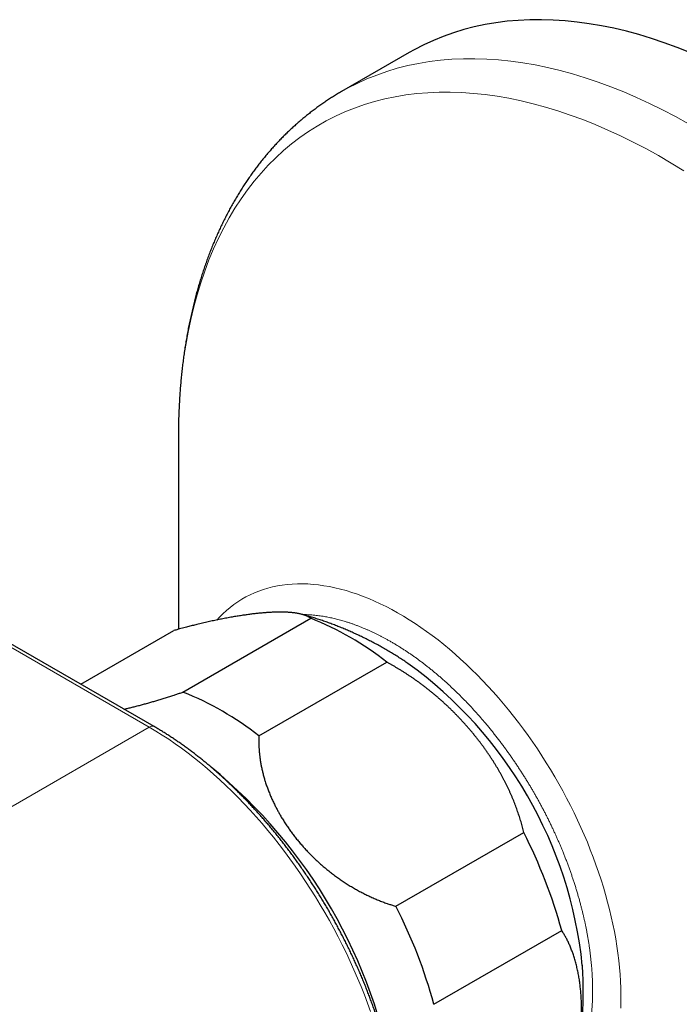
# Model space of a CAD drawing. Header units: millimetres. Extents: x 8 to 760, y 12 to 454.
# Tile 90 of 110: x 679 to 712, y 158 to 207. Entities that reach past the tile are written whole.
import ezdxf

# ---------------------------------------------------------------- set-up
doc = ezdxf.new("R2010")
doc.units = ezdxf.units.MM

msp = doc.modelspace()

# ---------------------------------------------------------------- linework, layer by layer
at = {"color": 7, "linetype": 'Continuous', "lineweight": 30}
for p, q in [((698.63, 205.034), (695.266, 203.092)), ((685.936, 171.462), (648.14, 193.281)), ((687.138, 185.928), (687.138, 185.843)), ((687.138, 185.843), (687.138, 176.311)), ((687.365, 173.184), (693.729, 176.858)), ((682.278, 173.574), (686.91, 176.248)), ((691.153, 170.997), (697.517, 174.671)), ((697.972, 162.514), (704.336, 166.188)), ((699.866, 157.633), (706.23, 161.307))]:
    msp.add_line(p, q, dxfattribs=at)
at = {"color": 8, "linetype": 'Continuous', "lineweight": 0}
for p, q in [((647.89, 193.257), (685.686, 171.437)), ((685.686, 171.437), (666.511, 160.368))]:
    msp.add_line(p, q, dxfattribs=at)
at = {"color": 7, "linetype": 'Continuous', "lineweight": 30, "flags": 128}
msp.add_lwpolyline([(712.613, 205.041), (711.973, 205.294), (711.336, 205.527), (710.702, 205.738), (710.071, 205.929), (709.445, 206.097), (708.824, 206.245), (708.207, 206.37), (707.596, 206.474), (706.991, 206.557), (706.392, 206.617), (705.8, 206.656), (705.215, 206.672), (704.637, 206.667), (704.067, 206.64), (703.506, 206.591), (702.953, 206.52), (702.409, 206.428), (701.874, 206.313), (701.35, 206.177), (700.835, 206.02), (700.331, 205.841), (699.838, 205.641), (699.356, 205.419), (698.885, 205.176), (698.63, 205.034)], dxfattribs=at)
at = {"color": 8, "linetype": 'Continuous', "lineweight": 0, "flags": 128}
for points in [[(712.54, 201.487), (711.893, 201.845), (711.246, 202.182), (710.599, 202.499), (709.955, 202.796), (709.312, 203.073), (708.672, 203.328), (708.034, 203.563), (707.4, 203.777), (706.769, 203.969), (706.143, 204.14), (705.521, 204.289), (704.904, 204.417), (704.292, 204.523), (703.687, 204.608), (703.087, 204.67), (702.494, 204.711), (701.908, 204.73), (701.33, 204.727), (700.759, 204.702), (700.197, 204.655), (699.643, 204.586), (699.098, 204.496), (698.563, 204.384), (698.037, 204.25), (697.521, 204.094), (697.016, 203.917), (696.522, 203.719), (696.039, 203.5), (695.567, 203.259), (695.266, 203.092)], [(712.309, 199.147), (711.678, 199.533), (711.046, 199.901), (710.415, 200.249), (709.784, 200.578), (709.154, 200.887), (708.525, 201.177), (707.899, 201.446), (707.275, 201.695), (706.653, 201.924), (706.035, 202.132), (705.42, 202.32), (704.809, 202.487), (704.203, 202.632), (703.601, 202.757), (703.005, 202.86), (702.415, 202.943), (701.83, 203.004), (701.252, 203.043), (700.681, 203.062), (700.117, 203.059), (699.561, 203.034), (699.012, 202.989), (698.472, 202.922), (697.941, 202.834), (697.419, 202.724), (696.907, 202.594), (696.404, 202.442), (695.912, 202.27), (695.43, 202.077), (694.959, 201.863), (694.499, 201.628), (694.05, 201.373), (693.614, 201.098), (693.189, 200.803), (692.777, 200.489), (692.378, 200.154), (691.991, 199.8), (691.618, 199.428), (691.258, 199.036), (690.912, 198.626), (690.58, 198.197), (690.261, 197.75), (689.958, 197.286), (689.669, 196.804), (689.395, 196.306), (689.135, 195.79), (688.891, 195.258), (688.663, 194.71), (688.449, 194.147), (688.252, 193.568), (688.07, 192.975), (687.904, 192.367), (687.754, 191.745), (687.62, 191.109), (687.503, 190.46), (687.401, 189.799), (687.316, 189.125), (687.248, 188.44), (687.196, 187.743), (687.16, 187.035), (687.141, 186.317), (687.138, 185.928)], [(689.052, 176.773), (689.184, 176.915), (689.355, 177.086), (689.531, 177.247), (689.714, 177.4), (689.902, 177.544), (690.096, 177.678), (690.295, 177.804), (690.5, 177.92), (690.71, 178.028), (690.925, 178.125), (691.145, 178.214), (691.37, 178.292), (691.6, 178.362), (691.834, 178.421), (692.072, 178.471), (692.315, 178.511), (692.562, 178.542), (692.812, 178.563), (693.066, 178.574), (693.324, 178.575), (693.585, 178.567), (693.849, 178.549), (694.116, 178.521), (694.386, 178.483), (694.658, 178.436), (694.933, 178.379), (695.21, 178.313), (695.489, 178.236), (695.769, 178.151), (696.052, 178.056), (696.336, 177.951), (696.621, 177.837), (696.907, 177.714), (697.194, 177.582), (697.482, 177.441), (697.77, 177.291), (698.058, 177.131), (698.347, 176.964), (698.635, 176.787), (698.923, 176.602), (699.211, 176.408), (699.498, 176.207), (699.784, 175.997), (700.068, 175.779), (700.352, 175.553), (700.634, 175.32), (700.914, 175.079), (701.193, 174.831), (701.469, 174.576), (701.743, 174.313), (702.014, 174.044), (702.283, 173.768), (702.549, 173.486), (702.813, 173.197), (703.072, 172.902), (703.329, 172.602), (703.582, 172.296), (703.831, 171.984), (704.077, 171.667), (704.318, 171.345), (704.555, 171.018), (704.788, 170.687), (705.016, 170.352), (705.24, 170.012), (705.458, 169.668), (705.672, 169.321), (705.88, 168.97), (706.083, 168.616), (706.281, 168.26), (706.473, 167.9), (706.66, 167.538), (706.841, 167.174), (707.015, 166.808), (707.184, 166.441), (707.346, 166.072), (707.503, 165.701), (707.652, 165.33), (707.796, 164.958), (707.932, 164.586), (708.062, 164.213), (708.185, 163.841), (708.302, 163.469), (708.411, 163.097), (708.513, 162.727), (708.609, 162.357), (708.697, 161.989), (708.777, 161.623), (708.851, 161.258), (708.917, 160.896), (708.976, 160.536), (709.027, 160.178), (709.071, 159.823), (709.108, 159.472), (709.137, 159.124), (709.158, 158.779), (709.172, 158.438), (709.179, 158.101), (709.178, 157.769), (709.169, 157.441)], [(685.686, 171.437), (686.01, 171.245), (686.334, 171.044), (686.657, 170.833), (686.98, 170.612), (687.301, 170.383), (687.622, 170.144), (687.941, 169.896), (688.259, 169.64), (688.575, 169.375), (688.889, 169.101), (689.201, 168.82), (689.51, 168.53), (689.817, 168.233), (690.121, 167.928), (690.422, 167.616), (690.719, 167.296), (691.013, 166.97), (691.304, 166.637), (691.591, 166.297), (691.873, 165.951), (692.152, 165.599), (692.426, 165.241), (692.695, 164.878), (692.96, 164.509), (693.219, 164.136), (693.474, 163.757), (693.723, 163.374), (693.966, 162.987), (694.204, 162.596), (694.436, 162.201), (694.662, 161.802), (694.882, 161.401), (695.096, 160.996), (695.303, 160.589), (695.503, 160.179), (695.697, 159.768), (695.884, 159.354), (696.064, 158.939), (696.237, 158.523), (696.403, 158.106), (696.561, 157.688), (696.712, 157.27)]]:
    msp.add_lwpolyline(points, dxfattribs=at)
at = {"color": 7, "linetype": 'Continuous', "lineweight": 30}
for centre, radius, start, end in [((688.188, 162.886), 15.03, 51.6372, 68.3681), ((686.125, 157.401), 21.24, 5.8688, 54.1258), ((681.825, 159.212), 15.03, 51.6372, 68.3681), ((672.433, 149.497), 25.785, 9.3064, 50.6996), ((681.412, 154.486), 25.737, 15.3681, 27.0433), ((675.048, 150.813), 25.737, 15.3681, 27.0433)]:
    msp.add_arc(centre, radius, start, end, dxfattribs=at)
at = {"color": 8, "linetype": 'Continuous', "lineweight": 0}
msp.add_arc((685.833, 171.233), 0.251, 65.6929, 125.6176, dxfattribs=at)
at = {"color": 7, "linetype": 'Continuous', "lineweight": 30}
for points, knots in [([(695.267, 203.091), (695.234, 203.072), (695.133, 203.015), (694.967, 202.914), (694.767, 202.79), (694.57, 202.662), (694.375, 202.531), (694.181, 202.396), (693.99, 202.258), (693.801, 202.116), (693.614, 201.97), (693.429, 201.821), (693.246, 201.669), (693.065, 201.513), (692.887, 201.354), (692.711, 201.191), (692.537, 201.025), (692.365, 200.856), (692.195, 200.683), (692.028, 200.506), (691.864, 200.327), (691.701, 200.143), (691.541, 199.957), (691.384, 199.767), (691.229, 199.573), (691.076, 199.377), (690.926, 199.177), (690.778, 198.973), (690.633, 198.766), (690.491, 198.556), (690.351, 198.343), (690.214, 198.126), (690.079, 197.906), (689.948, 197.683), (689.819, 197.457), (689.692, 197.228), (689.569, 196.995), (689.448, 196.759), (689.33, 196.52), (689.215, 196.279), (689.103, 196.034), (688.994, 195.786), (688.888, 195.535), (688.785, 195.281), (688.685, 195.024), (688.587, 194.765), (688.493, 194.502), (688.402, 194.237), (688.314, 193.969), (688.229, 193.698), (688.147, 193.425), (688.068, 193.149), (687.993, 192.87), (687.92, 192.589), (687.851, 192.306), (687.785, 192.02), (687.722, 191.731), (687.662, 191.441), (687.605, 191.148), (687.552, 190.852), (687.502, 190.555), (687.455, 190.255), (687.411, 189.953), (687.371, 189.649), (687.334, 189.343), (687.299, 189.035), (687.269, 188.725), (687.241, 188.414), (687.217, 188.1), (687.196, 187.785), (687.178, 187.467), (687.163, 187.148), (687.152, 186.828), (687.144, 186.505), (687.139, 186.206), (687.138, 186.014), (687.138, 185.93)], [0, 0, 0, 0, 0.006204, 0.019064, 0.031931, 0.044806, 0.05769, 0.070585, 0.083492, 0.096413, 0.109349, 0.122302, 0.135272, 0.148262, 0.161272, 0.174304, 0.187358, 0.200436, 0.21354, 0.226669, 0.239825, 0.253009, 0.266222, 0.279464, 0.292736, 0.306039, 0.319372, 0.332737, 0.346134, 0.359563, 0.373024, 0.386518, 0.400044, 0.413602, 0.427192, 0.440813, 0.454467, 0.468151, 0.481866, 0.495611, 0.509385, 0.523188, 0.537019, 0.550877, 0.564762, 0.578672, 0.592607, 0.606565, 0.620547, 0.63455, 0.648574, 0.662618, 0.67668, 0.690761, 0.704858, 0.718971, 0.733099, 0.747242, 0.761397, 0.775564, 0.789742, 0.803931, 0.818129, 0.832337, 0.846552, 0.860774, 0.875003, 0.889238, 0.903479, 0.917724, 0.931973, 0.946226, 0.960482, 0.974741, 0.989003, 1, 1, 1, 1]), ([(693.729, 176.858), (693.718, 176.866), (693.697, 176.882), (693.661, 176.904), (693.623, 176.926), (693.583, 176.947), (693.541, 176.967), (693.498, 176.986), (693.453, 177.003), (693.407, 177.02), (693.36, 177.035), (693.31, 177.049), (693.259, 177.063), (693.206, 177.076), (693.151, 177.088), (693.094, 177.099), (693.035, 177.109), (692.974, 177.119), (692.911, 177.127), (692.848, 177.135), (692.785, 177.142), (692.721, 177.147), (692.657, 177.152), (692.59, 177.157), (692.523, 177.16), (692.452, 177.163), (692.378, 177.165), (692.301, 177.166), (692.222, 177.167), (692.141, 177.167), (692.059, 177.165), (691.976, 177.163), (691.891, 177.161), (691.804, 177.157), (691.715, 177.153), (691.625, 177.147), (691.533, 177.141), (691.439, 177.134), (691.343, 177.126), (691.245, 177.117), (691.145, 177.107), (691.044, 177.097), (690.942, 177.085), (690.838, 177.073), (690.733, 177.06), (690.626, 177.046), (690.518, 177.031), (690.407, 177.015), (690.295, 176.998), (690.18, 176.98), (690.06, 176.961), (689.936, 176.94), (689.811, 176.919), (689.684, 176.896), (689.556, 176.872), (689.426, 176.848), (689.295, 176.822), (689.163, 176.796), (689.029, 176.768), (688.894, 176.739), (688.758, 176.71), (688.621, 176.68), (688.482, 176.648), (688.343, 176.616), (688.203, 176.583), (688.071, 176.551), (687.947, 176.521), (687.832, 176.492), (687.716, 176.463), (687.6, 176.433), (687.474, 176.401), (687.341, 176.365), (687.214, 176.331), (687.102, 176.301), (687.007, 176.275), (686.942, 176.257), (686.91, 176.248)], [0, 0, 0, 0, 0.0140769, 0.0281538, 0.0422437, 0.0563336, 0.0704478, 0.0845651, 0.0978434, 0.111123, 0.1244026, 0.137681, 0.1509591, 0.1642384, 0.1775177, 0.1907958, 0.2042351, 0.2176756, 0.2311161, 0.2445554, 0.2570731, 0.2695912, 0.2821089, 0.2946439, 0.3071794, 0.3197144, 0.3331249, 0.3465367, 0.3599484, 0.373359, 0.3867695, 0.4001811, 0.4135927, 0.4270032, 0.4405601, 0.454118, 0.467676, 0.4812328, 0.4949846, 0.5087375, 0.5224904, 0.5362422, 0.5499939, 0.5637469, 0.5774999, 0.5912516, 0.6051588, 0.6190673, 0.6329758, 0.646883, 0.6617146, 0.6765462, 0.6913902, 0.7062343, 0.7210659, 0.7358976, 0.7507421, 0.7655865, 0.7804182, 0.79525, 0.810095, 0.8249399, 0.8396814, 0.8544246, 0.8691678, 0.8839092, 0.8957467, 0.9075856, 0.919425, 0.9312639, 0.9431014, 0.9573193, 0.9715372, 0.9810247, 0.9905125, 1, 1, 1, 1]), ([(698.576, 174.61), (698.504, 174.658), (698.36, 174.755), (698.139, 174.898), (697.916, 175.038), (697.69, 175.175), (697.464, 175.308), (697.237, 175.438), (697.008, 175.563), (696.778, 175.685), (696.547, 175.804), (696.316, 175.918), (696.083, 176.029), (695.849, 176.136), (695.615, 176.24), (695.38, 176.339), (695.144, 176.435), (694.907, 176.528), (694.669, 176.616), (694.431, 176.701), (694.193, 176.782), (693.954, 176.86), (693.714, 176.934), (693.496, 176.998), (693.357, 177.036), (693.298, 177.052)], [0, 0, 0, 0, 0.0441516, 0.0895054, 0.1347191, 0.1798031, 0.2247538, 0.269569, 0.3142474, 0.3587886, 0.403193, 0.4474614, 0.4915953, 0.5355965, 0.5794671, 0.6232092, 0.6668252, 0.7103175, 0.7536884, 0.79694, 0.8400746, 0.883094, 0.926, 0.9687941, 1, 1, 1, 1]), ([(704.336, 166.188), (704.326, 166.232), (704.305, 166.32), (704.272, 166.452), (704.237, 166.584), (704.201, 166.716), (704.162, 166.848), (704.121, 166.98), (704.078, 167.111), (704.034, 167.243), (703.987, 167.375), (703.939, 167.506), (703.889, 167.637), (703.837, 167.769), (703.782, 167.901), (703.726, 168.034), (703.667, 168.166), (703.607, 168.298), (703.545, 168.429), (703.481, 168.56), (703.416, 168.691), (703.348, 168.821), (703.279, 168.952), (703.208, 169.082), (703.135, 169.211), (703.06, 169.34), (702.984, 169.468), (702.907, 169.596), (702.828, 169.722), (702.747, 169.848), (702.665, 169.974), (702.581, 170.099), (702.495, 170.223), (702.408, 170.347), (702.319, 170.47), (702.228, 170.594), (702.136, 170.716), (702.037, 170.844), (701.932, 170.977), (701.82, 171.115), (701.706, 171.253), (701.59, 171.389), (701.472, 171.523), (701.352, 171.657), (701.236, 171.784), (701.122, 171.905), (701.012, 172.019), (700.901, 172.132), (700.787, 172.246), (700.669, 172.361), (700.549, 172.476), (700.427, 172.59), (700.303, 172.702), (700.178, 172.814), (700.052, 172.924), (699.925, 173.032), (699.795, 173.14), (699.664, 173.246), (699.531, 173.352), (699.396, 173.456), (699.265, 173.555), (699.138, 173.649), (699.014, 173.739), (698.889, 173.827), (698.763, 173.914), (698.636, 174), (698.508, 174.084), (698.379, 174.167), (698.249, 174.248), (698.123, 174.325), (698, 174.399), (697.88, 174.469), (697.76, 174.538), (697.639, 174.605), (697.557, 174.649), (697.517, 174.671)], [0, 0, 0, 0, 0.013163, 0.026329, 0.039498, 0.052669, 0.065839, 0.079009, 0.092175, 0.105338, 0.118574, 0.13181, 0.144994, 0.158179, 0.171604, 0.185032, 0.198464, 0.211896, 0.225329, 0.23876, 0.252189, 0.265614, 0.279139, 0.292664, 0.30619, 0.319714, 0.333168, 0.346624, 0.360079, 0.373533, 0.386987, 0.400442, 0.413897, 0.427351, 0.440953, 0.454556, 0.468159, 0.48176, 0.497446, 0.513135, 0.528828, 0.544521, 0.560213, 0.575903, 0.591588, 0.605411, 0.619236, 0.63306, 0.646883, 0.661354, 0.675826, 0.690298, 0.704769, 0.71924, 0.733713, 0.748185, 0.762656, 0.777319, 0.791982, 0.806646, 0.821309, 0.834497, 0.847691, 0.860887, 0.874085, 0.887284, 0.900481, 0.913677, 0.92687, 0.940059, 0.952046, 0.964035, 0.976024, 0.988013, 1, 1, 1, 1]), ([(684.429, 172.332), (684.437, 172.334), (684.476, 172.342), (684.548, 172.359), (684.646, 172.383), (684.744, 172.406), (684.843, 172.431), (684.943, 172.456), (685.044, 172.482), (685.146, 172.508), (685.248, 172.535), (685.35, 172.563), (685.454, 172.591), (685.558, 172.619), (685.661, 172.648), (685.763, 172.677), (685.864, 172.707), (685.966, 172.736), (686.069, 172.767), (686.173, 172.798), (686.279, 172.83), (686.386, 172.863), (686.493, 172.897), (686.6, 172.93), (686.707, 172.965), (686.815, 173), (686.917, 173.033), (687.012, 173.064), (687.1, 173.094), (687.188, 173.123), (687.277, 173.153), (687.336, 173.174), (687.365, 173.184)], [0, 0, 0, 0, 0.008175, 0.043918, 0.079649, 0.115363, 0.151107, 0.186866, 0.222634, 0.258408, 0.294184, 0.329958, 0.365726, 0.401484, 0.437228, 0.471502, 0.505779, 0.540056, 0.57433, 0.609623, 0.64492, 0.680217, 0.71551, 0.750804, 0.786101, 0.821399, 0.856693, 0.885352, 0.914014, 0.942678, 0.971341, 1, 1, 1, 1]), ([(694.494, 142.026), (694.524, 142.044), (694.596, 142.087), (694.709, 142.158), (694.832, 142.24), (694.953, 142.326), (695.073, 142.414), (695.19, 142.505), (695.306, 142.599), (695.42, 142.696), (695.532, 142.796), (695.642, 142.899), (695.75, 143.006), (695.857, 143.115), (695.961, 143.227), (696.063, 143.342), (696.163, 143.461), (696.262, 143.582), (696.358, 143.706), (696.452, 143.833), (696.543, 143.963), (696.633, 144.096), (696.721, 144.232), (696.806, 144.371), (696.889, 144.513), (696.969, 144.658), (697.048, 144.805), (697.124, 144.955), (697.197, 145.108), (697.269, 145.264), (697.337, 145.422), (697.404, 145.583), (697.467, 145.747), (697.529, 145.913), (697.587, 146.082), (697.644, 146.253), (697.697, 146.427), (697.748, 146.603), (697.797, 146.782), (697.842, 146.963), (697.885, 147.146), (697.926, 147.331), (697.964, 147.519), (697.999, 147.708), (698.031, 147.9), (698.061, 148.093), (698.088, 148.289), (698.112, 148.487), (698.133, 148.686), (698.152, 148.887), (698.168, 149.09), (698.181, 149.295), (698.192, 149.501), (698.2, 149.709), (698.205, 149.919), (698.207, 150.13), (698.207, 150.342), (698.204, 150.556), (698.198, 150.772), (698.189, 150.988), (698.178, 151.206), (698.164, 151.425), (698.148, 151.646), (698.128, 151.867), (698.106, 152.09), (698.082, 152.313), (698.054, 152.538), (698.024, 152.763), (697.991, 152.99), (697.956, 153.217), (697.918, 153.445), (697.878, 153.674), (697.834, 153.903), (697.789, 154.133), (697.74, 154.364), (697.689, 154.595), (697.636, 154.827), (697.58, 155.059), (697.521, 155.291), (697.46, 155.524), (697.396, 155.758), (697.33, 155.991), (697.262, 156.225), (697.191, 156.458), (697.117, 156.692), (697.041, 156.926), (696.963, 157.16), (696.882, 157.394), (696.799, 157.628), (696.714, 157.862), (696.626, 158.096), (696.536, 158.329), (696.444, 158.562), (696.349, 158.795), (696.252, 159.027), (696.153, 159.259), (696.052, 159.491), (695.948, 159.722), (695.842, 159.952), (695.735, 160.182), (695.625, 160.411), (695.513, 160.64), (695.399, 160.867), (695.282, 161.094), (695.164, 161.321), (695.044, 161.546), (694.922, 161.77), (694.798, 161.993), (694.672, 162.216), (694.544, 162.437), (694.414, 162.657), (694.282, 162.876), (694.149, 163.093), (694.014, 163.31), (693.877, 163.525), (693.738, 163.739), (693.597, 163.951), (693.455, 164.162), (693.311, 164.372), (693.166, 164.58), (693.019, 164.786), (692.871, 164.991), (692.72, 165.194), (692.569, 165.396), (692.416, 165.595), (692.261, 165.793), (692.105, 165.99), (691.948, 166.184), (691.789, 166.376), (691.63, 166.567), (691.468, 166.755), (691.306, 166.942), (691.142, 167.126), (690.977, 167.308), (690.811, 167.489), (690.644, 167.667), (690.476, 167.842), (690.307, 168.016), (690.136, 168.187), (689.965, 168.356), (689.793, 168.523), (689.62, 168.687), (689.446, 168.848), (689.271, 169.008), (689.095, 169.164), (688.919, 169.319), (688.742, 169.47), (688.564, 169.619), (688.385, 169.766), (688.206, 169.909), (688.026, 170.05), (687.846, 170.189), (687.665, 170.324), (687.484, 170.457), (687.302, 170.587), (687.12, 170.713), (686.938, 170.838), (686.755, 170.959), (686.572, 171.077), (686.388, 171.192), (686.205, 171.304), (686.054, 171.394), (685.964, 171.446), (685.936, 171.462)], [0, 0, 0, 0, 0.004197, 0.01014, 0.016083, 0.02203, 0.02798, 0.033934, 0.039895, 0.045862, 0.051837, 0.057821, 0.063814, 0.069817, 0.075831, 0.081857, 0.087894, 0.093944, 0.100007, 0.106083, 0.112172, 0.118274, 0.124389, 0.130517, 0.136658, 0.142812, 0.148978, 0.155155, 0.161345, 0.167545, 0.173756, 0.179977, 0.186208, 0.192447, 0.198695, 0.204951, 0.211213, 0.217483, 0.223759, 0.23004, 0.236326, 0.242617, 0.248912, 0.255211, 0.261512, 0.267817, 0.274123, 0.280432, 0.286742, 0.293054, 0.299366, 0.305679, 0.311993, 0.318307, 0.324621, 0.330934, 0.337248, 0.343561, 0.349873, 0.356184, 0.362495, 0.368804, 0.375113, 0.38142, 0.387726, 0.394031, 0.400335, 0.406637, 0.412938, 0.419237, 0.425536, 0.431832, 0.438128, 0.444422, 0.450714, 0.457006, 0.463296, 0.469584, 0.475871, 0.482157, 0.488442, 0.494726, 0.501008, 0.507289, 0.513569, 0.519848, 0.526126, 0.532403, 0.538679, 0.544954, 0.551228, 0.557501, 0.563774, 0.570046, 0.576316, 0.582587, 0.588856, 0.595126, 0.601394, 0.607662, 0.61393, 0.620197, 0.626464, 0.63273, 0.638996, 0.645262, 0.651528, 0.657794, 0.664059, 0.670325, 0.67659, 0.682856, 0.689121, 0.695387, 0.701653, 0.707919, 0.714186, 0.720452, 0.72672, 0.732987, 0.739255, 0.745523, 0.751792, 0.758062, 0.764332, 0.770603, 0.776875, 0.783147, 0.78942, 0.795694, 0.801969, 0.808245, 0.814522, 0.8208, 0.827079, 0.833359, 0.83964, 0.845922, 0.852206, 0.85849, 0.864776, 0.871064, 0.877352, 0.883642, 0.889933, 0.896226, 0.90252, 0.908816, 0.915113, 0.921411, 0.927711, 0.934012, 0.940315, 0.946619, 0.952924, 0.959231, 0.965539, 0.971848, 0.978159, 0.98447, 0.990783, 0.997096, 1, 1, 1, 1]), ([(691.153, 170.997), (691.151, 170.968), (691.149, 170.909), (691.146, 170.82), (691.145, 170.73), (691.146, 170.641), (691.147, 170.551), (691.151, 170.461), (691.155, 170.37), (691.161, 170.279), (691.168, 170.188), (691.177, 170.096), (691.187, 170.003), (691.199, 169.91), (691.212, 169.817), (691.227, 169.723), (691.243, 169.628), (691.26, 169.534), (691.279, 169.44), (691.299, 169.345), (691.32, 169.251), (691.343, 169.156), (691.368, 169.06), (691.394, 168.965), (691.421, 168.869), (691.451, 168.771), (691.483, 168.671), (691.517, 168.568), (691.552, 168.465), (691.59, 168.363), (691.629, 168.26), (691.669, 168.158), (691.711, 168.056), (691.754, 167.954), (691.8, 167.851), (691.847, 167.749), (691.895, 167.647), (691.942, 167.551), (691.987, 167.463), (692.029, 167.381), (692.073, 167.3), (692.117, 167.22), (692.162, 167.139), (692.211, 167.053), (692.265, 166.961), (692.324, 166.864), (692.384, 166.767), (692.446, 166.671), (692.508, 166.577), (692.57, 166.485), (692.632, 166.395), (692.695, 166.305), (692.76, 166.216), (692.825, 166.128), (692.892, 166.04), (692.96, 165.953), (693.029, 165.865), (693.1, 165.778), (693.173, 165.691), (693.247, 165.604), (693.322, 165.518), (693.398, 165.433), (693.475, 165.349), (693.553, 165.265), (693.632, 165.182), (693.713, 165.099), (693.795, 165.016), (693.879, 164.934), (693.964, 164.853), (694.049, 164.773), (694.136, 164.694), (694.224, 164.615), (694.312, 164.537), (694.402, 164.461), (694.493, 164.385), (694.585, 164.31), (694.678, 164.236), (694.772, 164.163), (694.866, 164.091), (694.962, 164.02), (695.058, 163.95), (695.155, 163.882), (695.252, 163.814), (695.351, 163.748), (695.45, 163.682), (695.55, 163.618), (695.651, 163.556), (695.752, 163.494), (695.854, 163.433), (695.957, 163.374), (696.06, 163.316), (696.164, 163.259), (696.267, 163.205), (696.369, 163.152), (696.471, 163.102), (696.572, 163.052), (696.675, 163.003), (696.78, 162.956), (696.886, 162.909), (696.992, 162.863), (697.099, 162.819), (697.206, 162.776), (697.314, 162.734), (697.422, 162.694), (697.523, 162.658), (697.618, 162.626), (697.706, 162.596), (697.795, 162.568), (697.883, 162.541), (697.942, 162.523), (697.972, 162.514)], [0, 0, 0, 0, 0.008676, 0.017353, 0.026029, 0.034705, 0.043381, 0.052058, 0.060734, 0.06941, 0.078195, 0.086981, 0.095766, 0.104551, 0.11348, 0.122409, 0.131338, 0.140266, 0.149194, 0.158124, 0.167053, 0.175981, 0.18502, 0.19406, 0.2031, 0.21214, 0.221902, 0.231666, 0.24143, 0.251193, 0.260956, 0.27072, 0.280484, 0.290247, 0.300146, 0.310047, 0.319948, 0.329847, 0.337827, 0.345807, 0.353787, 0.361716, 0.369646, 0.377575, 0.387314, 0.397054, 0.406794, 0.416535, 0.426273, 0.435529, 0.444785, 0.454041, 0.463297, 0.472552, 0.481809, 0.491065, 0.50032, 0.509787, 0.519256, 0.528727, 0.538199, 0.547671, 0.557141, 0.566611, 0.576077, 0.58567, 0.595263, 0.60491, 0.61456, 0.62421, 0.633861, 0.64351, 0.653157, 0.662852, 0.67255, 0.682253, 0.691958, 0.701664, 0.711371, 0.721077, 0.730782, 0.740484, 0.750183, 0.759877, 0.769579, 0.779285, 0.788994, 0.798705, 0.808416, 0.818126, 0.827835, 0.837541, 0.847243, 0.856546, 0.86585, 0.875154, 0.884457, 0.894037, 0.903618, 0.913199, 0.922779, 0.932359, 0.94194, 0.951521, 0.961101, 0.96888, 0.97666, 0.984441, 0.992221, 1, 1, 1, 1]), ([(706.23, 152.215), (706.247, 152.261), (706.281, 152.354), (706.331, 152.493), (706.38, 152.633), (706.427, 152.772), (706.473, 152.912), (706.517, 153.051), (706.561, 153.19), (706.603, 153.33), (706.643, 153.47), (706.683, 153.61), (706.721, 153.75), (706.757, 153.89), (706.792, 154.03), (706.826, 154.169), (706.859, 154.308), (706.89, 154.447), (706.919, 154.587), (706.948, 154.727), (706.975, 154.866), (707.001, 155.005), (707.025, 155.144), (707.048, 155.282), (707.069, 155.42), (707.089, 155.558), (707.107, 155.694), (707.124, 155.83), (707.14, 155.965), (707.154, 156.099), (707.167, 156.233), (707.178, 156.366), (707.188, 156.5), (707.196, 156.633), (707.203, 156.765), (707.209, 156.897), (707.213, 157.027), (707.216, 157.164), (707.217, 157.307), (707.216, 157.455), (707.214, 157.602), (707.209, 157.748), (707.203, 157.893), (707.194, 158.036), (707.184, 158.173), (707.173, 158.303), (707.161, 158.426), (707.147, 158.548), (707.132, 158.671), (707.115, 158.794), (707.095, 158.918), (707.075, 159.041), (707.052, 159.162), (707.028, 159.282), (707.002, 159.401), (706.974, 159.52), (706.945, 159.637), (706.914, 159.753), (706.881, 159.867), (706.846, 159.98), (706.811, 160.087), (706.776, 160.19), (706.74, 160.287), (706.703, 160.383), (706.665, 160.478), (706.625, 160.571), (706.584, 160.663), (706.542, 160.754), (706.498, 160.843), (706.454, 160.927), (706.41, 161.008), (706.367, 161.085), (706.322, 161.161), (706.277, 161.235), (706.245, 161.283), (706.23, 161.307)], [0, 0, 0, 0, 0.013163, 0.026329, 0.039498, 0.052669, 0.065839, 0.079009, 0.092175, 0.105338, 0.118641, 0.131945, 0.145249, 0.158551, 0.171854, 0.185157, 0.198461, 0.211763, 0.225225, 0.238689, 0.252152, 0.265614, 0.279139, 0.292664, 0.30619, 0.319714, 0.333149, 0.346586, 0.360025, 0.373463, 0.3869, 0.400335, 0.413904, 0.427475, 0.441048, 0.45462, 0.468191, 0.48176, 0.497446, 0.513135, 0.528828, 0.544521, 0.560213, 0.575903, 0.591588, 0.605411, 0.619236, 0.63306, 0.646883, 0.661327, 0.675774, 0.690222, 0.70467, 0.719117, 0.733561, 0.748183, 0.762808, 0.777435, 0.792062, 0.806687, 0.821309, 0.834497, 0.847691, 0.860887, 0.874085, 0.887284, 0.900481, 0.913677, 0.92687, 0.940059, 0.952046, 0.964035, 0.976024, 0.988013, 1, 1, 1, 1]), ([(706.867, 154.346), (706.875, 154.38), (706.902, 154.496), (706.944, 154.697), (706.994, 154.949), (707.04, 155.202), (707.082, 155.457), (707.121, 155.713), (707.157, 155.971), (707.188, 156.231), (707.216, 156.492), (707.24, 156.755), (707.26, 157.019), (707.277, 157.285), (707.289, 157.552), (707.298, 157.821), (707.302, 158.091), (707.302, 158.362), (707.299, 158.635), (707.291, 158.909), (707.279, 159.185), (707.266, 159.408), (707.257, 159.538), (707.254, 159.577)], [0, 0, 0, 0, 0.019617, 0.068137, 0.116838, 0.165724, 0.214801, 0.264073, 0.313546, 0.363227, 0.413121, 0.463236, 0.513578, 0.564154, 0.614972, 0.666038, 0.71736, 0.768943, 0.820793, 0.872918, 0.92532, 0.978003, 1, 1, 1, 1])]:
    msp.add_open_spline(points, degree=3, knots=knots, dxfattribs=at)
at = {"color": 8, "linetype": 'Continuous', "lineweight": 0}
msp.add_open_spline([(693.322, 177.045), (693.345, 177.045), (693.41, 177.045), (693.521, 177.041), (693.653, 177.034), (693.789, 177.025), (693.926, 177.012), (694.064, 176.997), (694.203, 176.979), (694.337, 176.958), (694.465, 176.937), (694.588, 176.914), (694.711, 176.889), (694.835, 176.862), (694.959, 176.833), (695.082, 176.802), (695.205, 176.769), (695.328, 176.734), (695.46, 176.695), (695.599, 176.651), (695.748, 176.602), (695.896, 176.549), (696.046, 176.494), (696.196, 176.436), (696.339, 176.378), (696.475, 176.32), (696.604, 176.264), (696.733, 176.205), (696.862, 176.145), (696.99, 176.083), (697.118, 176.02), (697.245, 175.955), (697.372, 175.888), (697.507, 175.814), (697.651, 175.734), (697.802, 175.647), (697.954, 175.557), (698.106, 175.465), (698.257, 175.369), (698.406, 175.274), (698.551, 175.178), (698.692, 175.082), (698.833, 174.984), (698.974, 174.883), (699.114, 174.781), (699.254, 174.677), (699.394, 174.57), (699.536, 174.46), (699.679, 174.346), (699.825, 174.228), (699.97, 174.107), (700.114, 173.984), (700.259, 173.859), (700.398, 173.735), (700.534, 173.613), (700.665, 173.492), (700.795, 173.37), (700.925, 173.246), (701.053, 173.121), (701.18, 172.996), (701.306, 172.869), (701.431, 172.741), (701.556, 172.611), (701.681, 172.478), (701.806, 172.342), (701.931, 172.205), (702.055, 172.066), (702.177, 171.928), (702.296, 171.791), (702.417, 171.648), (702.544, 171.496), (702.676, 171.336), (702.806, 171.174), (702.935, 171.011), (703.063, 170.846), (703.188, 170.682), (703.309, 170.521), (703.426, 170.361), (703.543, 170.199), (703.658, 170.037), (703.773, 169.872), (703.887, 169.706), (704, 169.538), (704.111, 169.369), (704.222, 169.199), (704.331, 169.028), (704.438, 168.856), (704.544, 168.683), (704.646, 168.515), (704.742, 168.352), (704.834, 168.195), (704.924, 168.036), (705.014, 167.877), (705.104, 167.714), (705.194, 167.548), (705.284, 167.378), (705.374, 167.207), (705.462, 167.035), (705.548, 166.863), (705.633, 166.69), (705.717, 166.517), (705.799, 166.344), (705.877, 166.175), (705.952, 166.01), (706.023, 165.85), (706.093, 165.689), (706.162, 165.528), (706.23, 165.367), (706.299, 165.198), (706.369, 165.022), (706.44, 164.839), (706.51, 164.656), (706.578, 164.474), (706.644, 164.291), (706.708, 164.108), (706.77, 163.925), (706.832, 163.74), (706.893, 163.551), (706.952, 163.36), (707.01, 163.169), (707.065, 162.978), (707.119, 162.786), (707.168, 162.603), (707.214, 162.429), (707.255, 162.263), (707.295, 162.097), (707.334, 161.932), (707.371, 161.768), (707.405, 161.606), (707.438, 161.445), (707.47, 161.284), (707.502, 161.114), (707.533, 160.934), (707.565, 160.745), (707.594, 160.557), (707.62, 160.369), (707.645, 160.181), (707.666, 160.004), (707.685, 159.836), (707.7, 159.678), (707.714, 159.521), (707.727, 159.365), (707.737, 159.21), (707.746, 159.058), (707.753, 158.907), (707.759, 158.757), (707.763, 158.599), (707.765, 158.432), (707.765, 158.257), (707.763, 158.083), (707.759, 157.91), (707.752, 157.739), (707.744, 157.572), (707.733, 157.411), (707.72, 157.255), (707.706, 157.1), (707.69, 156.947), (707.671, 156.796), (707.651, 156.646), (707.629, 156.497), (707.604, 156.348), (707.577, 156.198), (707.547, 156.047), (707.515, 155.898), (707.481, 155.751), (707.445, 155.605), (707.407, 155.465), (707.369, 155.331), (707.33, 155.202), (707.29, 155.075), (707.247, 154.95), (707.203, 154.827), (707.158, 154.706), (707.111, 154.588), (707.063, 154.472), (707.012, 154.357), (706.96, 154.243), (706.905, 154.129), (706.849, 154.018), (706.793, 153.911), (706.754, 153.843), (706.736, 153.81)], degree=3, knots=[0, 0, 0, 0, 0.003062, 0.008745, 0.014699, 0.020657, 0.026618, 0.032585, 0.038558, 0.04454, 0.049762, 0.054978, 0.06019, 0.065397, 0.070601, 0.07571, 0.080817, 0.085924, 0.091031, 0.097112, 0.103196, 0.109284, 0.115378, 0.121479, 0.127589, 0.132811, 0.138027, 0.143239, 0.148446, 0.15365, 0.158759, 0.163866, 0.168973, 0.17408, 0.180161, 0.186245, 0.192333, 0.198427, 0.204528, 0.210637, 0.216343, 0.222042, 0.227736, 0.233425, 0.239111, 0.244794, 0.250477, 0.256159, 0.262114, 0.268072, 0.274033, 0.28, 0.285973, 0.291954, 0.29745, 0.302939, 0.308424, 0.313904, 0.319382, 0.32476, 0.330137, 0.335514, 0.340893, 0.346383, 0.351876, 0.357374, 0.362877, 0.368386, 0.373675, 0.378865, 0.384915, 0.39096, 0.397002, 0.403042, 0.409081, 0.415122, 0.420819, 0.426519, 0.432224, 0.437935, 0.443652, 0.449435, 0.455213, 0.460985, 0.466754, 0.472521, 0.478286, 0.484051, 0.489817, 0.494997, 0.50018, 0.505366, 0.510556, 0.515752, 0.521169, 0.526672, 0.53217, 0.537663, 0.543154, 0.548642, 0.554129, 0.559616, 0.565104, 0.570136, 0.575171, 0.580208, 0.58525, 0.590297, 0.595349, 0.601055, 0.606754, 0.612447, 0.618137, 0.623822, 0.629506, 0.635188, 0.640871, 0.646826, 0.652783, 0.658745, 0.664711, 0.670685, 0.676666, 0.681888, 0.687105, 0.692316, 0.697523, 0.702728, 0.707836, 0.712944, 0.71805, 0.723157, 0.729238, 0.735322, 0.741411, 0.747505, 0.753606, 0.759715, 0.764937, 0.770154, 0.775365, 0.780572, 0.785776, 0.790885, 0.795993, 0.801099, 0.806206, 0.812287, 0.818371, 0.82446, 0.830554, 0.836655, 0.842764, 0.84847, 0.854169, 0.859862, 0.865551, 0.871237, 0.876921, 0.882603, 0.888286, 0.894241, 0.900198, 0.906159, 0.912126, 0.9181, 0.924081, 0.929576, 0.935066, 0.94055, 0.946031, 0.951508, 0.956886, 0.962264, 0.967641, 0.973019, 0.97851, 0.984003, 0.989501, 0.995004, 1, 1, 1, 1], dxfattribs=at)

doc.saveas('drawing.dxf')
